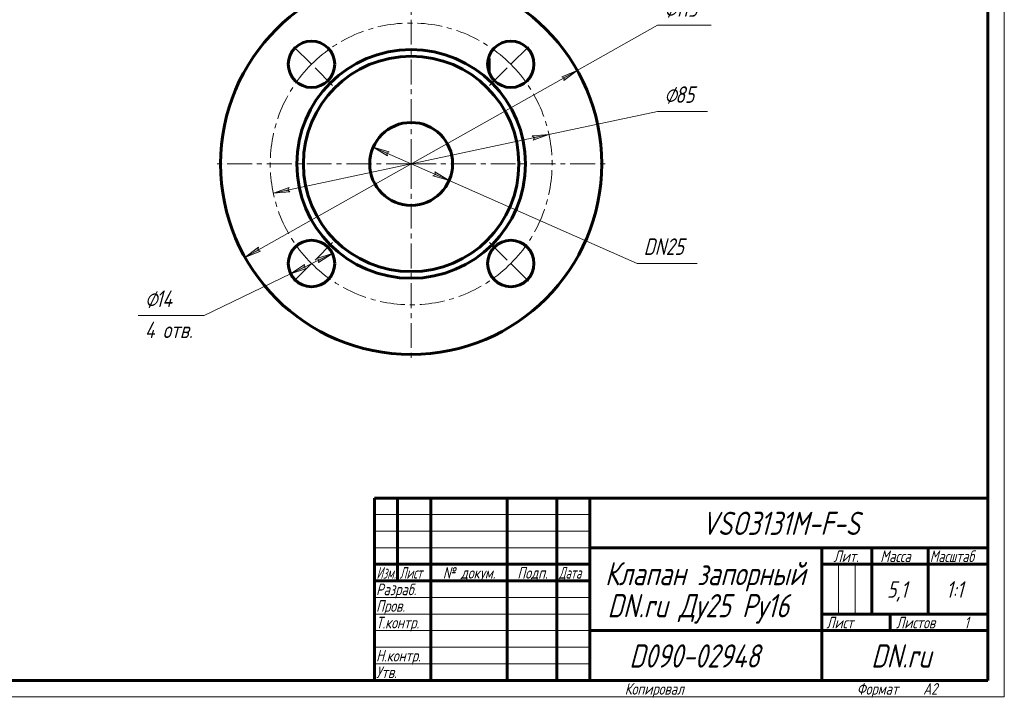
# Model space of a CAD drawing. Header units: millimetres. Extents: x 0 to 594, y 0 to 420.
# Tile 3 of 4: x 297 to 594, y 0 to 204. Entities that reach past the tile are written whole.
import ezdxf

# ---------------------------------------------------------------- set-up
doc = ezdxf.new("R2010")
doc.units = ezdxf.units.MM
for name, pattern in [('K5LT_AXLED', [12, 7.5, -1.5, 1.5, -1.5]), ('K5LT_BASIC', [0]), ('K5LT_THIN', [0])]:
    doc.linetypes.add(name, pattern=pattern)
doc.layers.add('Системный слой', color=7, linetype='Continuous')
doc.layers.add('Системный слой (1)', color=251, linetype='Continuous', true_color=0x6c6c6c)
doc.styles.add('KDIMTEXTSTYLE', font='txt', dxfattribs={"width": 0.96, "oblique": 15, "height": 5})
doc.styles.add('KTEXTSTYLE', font='txt', dxfattribs={"width": 0.96, "height": 5})
doc.dimstyles.new('KDIMSTYLE (1.00)', dxfattribs={"dimtxt": 5, "dimasz": 1, "dimexe": 2, "dimexo": 0, "dimgap": 1, "dimtad": 1, "dimtxsty": 'KDIMTEXTSTYLE', "dimsah": 1, "dimcen": 0, "dimdle": 1, "dimadec": 0, "dimazin": 0, "dimtfac": 0.667, "dimtmove": 0, "dimatfit": 3, "dimfxl": 1, "dimtvp": 1, "dimtolj": 1, "dimtzin": 0, "dimarcsym": 0})

# ---------------------------------------------------------------- blocks, each defined once
blk = doc.blocks.new('U33')
at = {"layer": 'Системный слой (1)', "color": 30, "linetype": 'K5LT_AXLED', "lineweight": 18, "true_color": 0xff8000}
for q in [(415.08, 220.28), (355.58, 160.78), (474.58, 160.78), (415.08, 101.28)]:
    blk.add_line((415.08, 160.78), q, dxfattribs=at)
blk = doc.blocks.new('U35')
at = {"layer": 'Системный слой (1)', "color": 30, "linetype": 'K5LT_AXLED', "lineweight": 18, "true_color": 0xff8000}
for p, q in [((385.02, 190.83), (378.66, 197.2)), ((445.13, 190.83), (451.49, 197.2)), ((391.39, 184.47), (385.02, 190.83)), ((438.76, 184.47), (445.13, 190.83)), ((391.39, 137.09), (385.02, 130.73)), ((438.76, 137.09), (445.13, 130.73)), ((385.02, 130.73), (378.66, 124.37)), ((445.13, 130.73), (451.49, 124.37))]:
    blk.add_line(p, q, dxfattribs=at)
for start, end in [(45, 135), (135, 225), (315, 45), (225, 315)]:
    blk.add_arc((415.08, 160.78), 42.5, start, end, dxfattribs=at)
blk = doc.blocks.new('D2')
at = {"layer": 'Системный слой (1)'}
for points in [[(461.16, 185.95), (465.19, 188.97), (460.51, 187.09), (461.27, 186.77)], [(364.96, 132.59), (369.64, 134.47), (368.88, 134.8), (369, 135.62)]]:
    blk.add_hatch(color=7, dxfattribs=at).paths.add_polyline_path(points)
at = {"layer": 'Системный слой (1)', "color": 7, "linetype": 'K5LT_THIN', "lineweight": 18, "true_color": 0xffffff}
for p, q in [((465.19, 188.97), (489.41, 202.59)), ((364.96, 132.59), (465.19, 188.97)), ((460.51, 187.09), (465.19, 188.97)), ((465.19, 188.97), (461.16, 185.95)), ((461.27, 186.77), (460.51, 187.09)), ((461.16, 185.95), (461.27, 186.77)), ((364.96, 132.59), (369, 135.62)), ((369.64, 134.47), (364.96, 132.59)), ((369, 135.62), (368.88, 134.8)), ((368.88, 134.8), (369.64, 134.47))]:
    blk.add_line(p, q, dxfattribs=at)
blk.add_wipeout([(491.41, 203.59), (491.41, 210.98), (503.06, 210.98), (503.06, 203.59)]).dxf.layer = 'Системный слой (1)'
blk.add_line((489.41, 202.59), (505.55, 202.59), dxfattribs=at)
at = {"layer": 'Системный слой (1)', "color": 7, "char_height": 5, "attachment_point": 1, "style": 'KTEXTSTYLE'}
for s, insert in [('\\fArial|b0|c204|p34;\\H5.0;\\W1.000;\\Q15;\\fGOST Type AU|b0|i0|c204|p34;\\Q15;\\W0.960;⌀', (491.41, 210.18)), ('\\fArial|b0|c204|p34;\\H5.0;\\W1.000;\\Q15;\\fGOST Type AU|b0|i0|c204|p34;\\Q15;\\W0.960;115', (494.72, 210.18))]:
    blk.add_mtext(s, dxfattribs=dict(at, insert=insert))
blk = doc.blocks.new('KDIMARROW_01')
at = {"layer": 'Системный слой'}
blk.add_hatch(color=0, dxfattribs=at).paths.add_polyline_path([(-5, -0.66), (0, 0), (-5, 0.66), (-4.5, 0)])
at = {"layer": 'Системный слой', "color": 0, "linetype": 'K5LT_THIN', "lineweight": 18}
for p, q in [((-4.5, 0), (-5, 0.66)), ((-5, 0.66), (0, 0)), ((0, 0), (-5, -0.66)), ((-5, -0.66), (-4.5, 0))]:
    blk.add_line(p, q, dxfattribs=at)
at = {"layer": 'Системный слой (1)', "color": 0, "linetype": 'K5LT_THIN', "lineweight": 18}
blk.add_line((159.61, 160.78), (158.61, 160.78), dxfattribs=at)
blk = doc.blocks.new('D3')
at = {"layer": 'Системный слой (1)'}
for points in [[(451.89, 167.94), (456.65, 169.63), (451.62, 169.23), (452.24, 168.69)], [(378.53, 152.33), (377.91, 152.87), (378.26, 153.62), (373.51, 151.94)]]:
    blk.add_hatch(color=7, dxfattribs=at).paths.add_polyline_path(points)
at = {"layer": 'Системный слой (1)', "color": 7, "linetype": 'K5LT_THIN', "lineweight": 18, "true_color": 0xffffff}
for p, q in [((456.65, 169.63), (489.41, 176.6)), ((373.51, 151.94), (456.65, 169.63)), ((451.62, 169.23), (456.65, 169.63)), ((456.65, 169.63), (451.89, 167.94)), ((452.24, 168.69), (451.62, 169.23)), ((451.89, 167.94), (452.24, 168.69)), ((373.51, 151.94), (378.26, 153.62)), ((378.53, 152.33), (373.51, 151.94)), ((378.26, 153.62), (377.91, 152.87)), ((377.91, 152.87), (378.53, 152.33))]:
    blk.add_line(p, q, dxfattribs=at)
blk.add_wipeout([(491.41, 177.6), (491.41, 184.98), (502.05, 184.98), (502.05, 177.6)]).dxf.layer = 'Системный слой (1)'
blk.add_line((489.41, 176.6), (504.49, 176.6), dxfattribs=at)
at = {"layer": 'Системный слой (1)', "color": 7, "char_height": 5, "attachment_point": 1, "style": 'KTEXTSTYLE'}
for s, insert in [('\\fArial|b0|c204|p34;\\H5.0;\\W1.000;\\Q15;\\fGOST Type AU|b0|i0|c204|p34;\\Q15;\\W0.960;⌀', (491.41, 184.19)), ('\\fArial|b0|c204|p34;\\H5.0;\\W1.000;\\Q15;\\fGOST Type AU|b0|i0|c204|p34;\\Q15;\\W0.960;85', (494.72, 184.19))]:
    blk.add_mtext(s, dxfattribs=dict(at, insert=insert))
blk = doc.blocks.new('D4')
at = {"layer": 'Системный слой (1)'}
for points in [[(407.76, 164.01), (408.48, 164.41), (403.64, 165.83), (407.95, 163.21)], [(426.51, 155.74), (422.2, 158.36), (422.4, 157.55), (421.67, 157.15)]]:
    blk.add_hatch(color=7, dxfattribs=at).paths.add_polyline_path(points)
at = {"layer": 'Системный слой (1)', "color": 7, "linetype": 'K5LT_THIN', "lineweight": 18, "true_color": 0xffffff}
for p, q in [((403.64, 165.83), (408.48, 164.41)), ((407.95, 163.21), (403.64, 165.83)), ((403.64, 165.83), (426.51, 155.74)), ((408.48, 164.41), (407.76, 164.01)), ((407.76, 164.01), (407.95, 163.21)), ((421.67, 157.15), (422.4, 157.55)), ((422.4, 157.55), (422.2, 158.36)), ((422.2, 158.36), (426.51, 155.74)), ((426.51, 155.74), (421.67, 157.15)), ((426.51, 155.74), (483.21, 130.73))]:
    blk.add_line(p, q, dxfattribs=at)
blk.add_wipeout([(485.21, 131.73), (485.21, 139.11), (498.77, 139.11), (498.77, 131.73)]).dxf.layer = 'Системный слой (1)'
blk.add_line((483.21, 130.73), (501.33, 130.73), dxfattribs=at)
at = {"layer": 'Системный слой (1)', "color": 7, "insert": (485.21, 138.32), "char_height": 5, "attachment_point": 1, "style": 'KTEXTSTYLE'}
blk.add_mtext('\\fArial|b0|c204|p34;\\H5.0;\\W1.000;\\Q15;\\fGOST Type AU|b0|i0|c204|p34;\\Q15;\\W0.960;DN25', dxfattribs=at)
blk = doc.blocks.new('D5')
at = {"layer": 'Системный слой (1)'}
for points in [[(387.11, 131.01), (391.32, 133.79), (386.54, 132.2), (387.27, 131.82)], [(378.73, 127.67), (383.51, 129.26), (382.77, 129.64), (382.94, 130.45)]]:
    blk.add_hatch(color=7, dxfattribs=at).paths.add_polyline_path(points)
at = {"layer": 'Системный слой (1)', "color": 7, "linetype": 'K5LT_THIN', "lineweight": 18, "true_color": 0xffffff}
for p, q in [((391.32, 133.79), (378.73, 127.67)), ((386.54, 132.2), (391.32, 133.79)), ((391.32, 133.79), (387.11, 131.01)), ((387.27, 131.82), (386.54, 132.2)), ((387.11, 131.01), (387.27, 131.82)), ((378.73, 127.67), (382.94, 130.45)), ((383.51, 129.26), (378.73, 127.67)), ((382.94, 130.45), (382.77, 129.64)), ((382.77, 129.64), (383.51, 129.26)), ((378.73, 127.67), (352.64, 115.01))]:
    blk.add_line(p, q, dxfattribs=at)
blk.add_wipeout([(334.76, 106.63), (334.76, 123.39), (350, 123.39), (350, 106.63)]).dxf.layer = 'Системный слой (1)'
blk.add_line((352.64, 115.01), (332.76, 115.01), dxfattribs=at)
at = {"layer": 'Системный слой (1)', "color": 7, "char_height": 5, "attachment_point": 1, "style": 'KTEXTSTYLE'}
for s, insert in [('\\fArial|b0|c204|p34;\\H5.0;\\W1.000;\\Q15;\\fGOST Type AU|b0|i0|c204|p34;\\Q15;\\W0.960;⌀', (334.76, 122.6)), ('\\fArial|b0|c204|p34;\\H5.0;\\W1.000;\\Q15;\\fGOST Type AU|b0|i0|c204|p34;\\Q15;\\W0.960;14', (338.07, 122.6)), ('\\fArial|b0|c204|p34;\\H5.0;\\W1.000;\\Q15;\\fGOST Type AU|b0|i0|c204|p34;\\Q15;\\W0.960;4 отв.', (334.76, 113.22))]:
    blk.add_mtext(s, dxfattribs=dict(at, insert=insert))
blk = doc.blocks.new('U36')
at = {"color": 7, "linetype": 'K5LT_THIN', "lineweight": 18, "true_color": 0xffffff}
for p, q in [((594, 420), (594, 0)), ((404, 55), (469, 55)), ((404, 50), (469, 50)), ((404, 45), (469, 45)), ((543.96, 25), (543.96, 40)), ((548.98, 25), (548.98, 40)), ((404, 30), (469, 30)), ((404, 25), (469, 25)), ((404, 20), (469, 20)), ((404, 15), (469, 15)), ((404, 10), (469, 10)), ((594, 0), (0, 0))]:
    blk.add_line(p, q, dxfattribs=at)
at = {"color": 143, "linetype": 'K5LT_BASIC', "lineweight": 60, "true_color": 0x33acca}
for p, q in [((589, 415), (589, 5)), ((404, 60), (589, 60)), ((404, 5), (404, 60)), ((411, 35), (411, 60)), ((421, 5), (421, 60)), ((444, 5), (444, 60)), ((459, 5), (459, 60)), ((469, 5), (469, 60)), ((469, 45), (589, 45)), ((539, 5), (539, 45)), ((554, 25), (554, 45)), ((571, 25), (571, 45)), ((404, 40), (469, 40)), ((539, 40), (554, 40)), ((554, 40), (589, 40)), ((404, 35), (469, 35)), ((539, 25), (589, 25)), ((559.57, 20), (559.57, 25)), ((469, 20), (539, 20)), ((539, 20), (589, 20)), ((589, 5), (20, 5))]:
    blk.add_line(p, q, dxfattribs=at)
at = {"color": 7, "attachment_point": 1, "style": 'KTEXTSTYLE'}
for s, insert, char_height in [('\\fArial|b0|c204|p34;\\H5.0;\\W1.000;\\Q15;\\fGOST Type AU|b0|i0|c204|p34;\\Q15;\\W0.960;\\H7.00;VSO3131M-F-S', (502.72, 55.86), 7), ('\\fArial|b0|c204|p34;\\H5.0;\\W1.000;\\Q15;\\fGOST Type AU|b0|i0|c204|p34;\\Q15;\\W0.926;\\H3.50;Масштаб', (571.52, 44.18), 3.5), ('\\fArial|b0|c204|p34;\\H5.0;\\W1.000;\\Q15;\\fGOST Type AU|b0|i0|c204|p34;\\Q15;\\W0.960;\\H3.50;Лит.', (542.47, 44.18), 3.5), ('\\fArial|b0|c204|p34;\\H5.0;\\W1.000;\\Q15;\\fGOST Type AU|b0|i0|c204|p34;\\Q15;\\W0.960;\\H3.50;Масса', (556.58, 44.18), 3.5), ('\\fArial|b0|c204|p34;\\H5.0;\\W1.000;\\Q15;\\fGOST Type AU|b0|i0|c204|p34;\\Q15;\\W0.786;\\H3.50;Изм.', (404.62, 39.18), 3.5), ('\\fArial|b0|c204|p34;\\H5.0;\\W1.000;\\Q15;\\fGOST Type AU|b0|i0|c204|p34;\\Q15;\\W0.800;\\H3.50;Лист', (411.61, 39.18), 3.5), ('\\fArial|b0|c204|p34;\\H5.0;\\W1.000;\\Q15;\\fGOST Type AU|b0|i0|c204|p34;\\Q15;\\W0.960;\\H3.50;№ докум.', (424.63, 39.18), 3.5), ('\\fArial|b0|c204|p34;\\H5.0;\\W1.000;\\Q15;\\fGOST Type AU|b0|i0|c204|p34;\\Q15;\\W0.960;\\H3.50;Подп.', (447.1, 39.18), 3.5), ('\\fArial|b0|c204|p34;\\H5.0;\\W1.000;\\Q15;\\fGOST Type AU|b0|i0|c204|p34;\\Q15;\\W0.800;\\H3.50;Дата', (459.61, 39.18), 3.5), ('\\fArial|b0|c204|p34;\\H5.0;\\W1.000;\\Q15;\\fGOST Type AU|b0|i0|c204|p34;\\Q15;\\W0.960;\\H7.00;Клапан запорный', (473.56, 40.69), 7), ('\\fArial|b0|c204|p34;\\H5.0;\\W1.000;\\Q15;\\fGOST Type AU|b0|i0|c204|p34;\\Q15;\\W0.960;\\H3.50;Разраб.', (404.5, 34.18), 3.5), ('\\fArial|b0|c204|p34;\\H5.0;\\W1.000;\\Q15;\\fGOST Type AU|b0|i0|c204|p34;\\Q15;\\W0.960;5,1', (558.61, 34.9), 5), ('\\fArial|b0|c204|p34;\\H5.0;\\W1.000;\\Q15;\\fGOST Type AU|b0|i0|c204|p34;\\Q15;\\W0.960;{\\c16737820;1:1}', (576.44, 34.9), 5), ('\\fArial|b0|c204|p34;\\H5.0;\\W1.000;\\Q15;\\fGOST Type AU|b0|i0|c204|p34;\\Q15;\\W0.960;\\H7.00;DN.ru Ду25 Ру16', (474.3, 31.02), 7), ('\\fArial|b0|c204|p34;\\H5.0;\\W1.000;\\Q15;\\fGOST Type AU|b0|i0|c204|p34;\\Q15;\\W0.960;\\H3.50;Пров.', (404.5, 29.18), 3.5), ('\\fArial|b0|c204|p34;\\H5.0;\\W1.000;\\Q15;\\fGOST Type AU|b0|i0|c204|p34;\\Q15;\\W0.960;\\H3.50;Т.контр.', (404.5, 24.18), 3.5), ('\\fArial|b0|c204|p34;\\H5.0;\\W1.000;\\Q15;\\fGOST Type AU|b0|i0|c204|p34;\\Q15;\\W0.960;\\H3.50;Лист', (540.32, 24.18), 3.5), ('\\fArial|b0|c204|p34;\\H5.0;\\W1.000;\\Q15;\\fGOST Type AU|b0|i0|c204|p34;\\Q15;\\W0.960;\\H3.50;Листов', (561.36, 24.18), 3.5), ('\\fArial|b0|c204|p34;\\H5.0;\\W1.000;\\Q15;\\fGOST Type AU|b0|i0|c204|p34;\\Q15;\\W0.960;\\H3.50;1', (581.91, 24.18), 3.5), ('\\fArial|b0|c204|p34;\\H5.0;\\W1.000;\\Q15;\\fGOST Type AU|b0|i0|c204|p34;\\Q15;\\W0.960;\\H7.00;D090-02948', (480.87, 15.86), 7), ('\\fArial|b0|c204|p34;\\H5.0;\\W1.000;\\Q15;\\fGOST Type AU|b0|i0|c204|p34;\\Q15;\\W0.960;\\H7.00;DN.ru', (553.84, 15.86), 7), ('\\fArial|b0|c204|p34;\\H5.0;\\W1.000;\\Q15;\\fGOST Type AU|b0|i0|c204|p34;\\Q15;\\W0.960;\\H3.50;Н.контр.', (404.5, 14.18), 3.5), ('\\fArial|b0|c204|p34;\\H5.0;\\W1.000;\\Q15;\\fGOST Type AU|b0|i0|c204|p34;\\Q15;\\W0.960;\\H3.50;Утв.', (404.5, 9.18), 3.5), ('\\fArial|b0|c204|p34;\\H5.0;\\W1.000;\\Q15;\\fGOST Type AU|b0|i0|c204|p34;\\Q15;\\W0.960;\\H3.50;Копировал', (479.5, 4.18), 3.5), ('\\fArial|b0|c204|p34;\\H5.0;\\W1.000;\\Q15;\\fGOST Type AU|b0|i0|c204|p34;\\Q15;\\W0.960;\\H3.50;Формат', (549.5, 4.18), 3.5), ('\\fArial|b0|c204|p34;\\H5.0;\\W1.000;\\Q15;\\fGOST Type AU|b0|i0|c204|p34;\\Q15;\\W0.960;\\H3.50;A2', (569.5, 4.18), 3.5)]:
    blk.add_mtext(s, dxfattribs=dict(at, insert=insert, char_height=char_height))

msp = doc.modelspace()

# ---------------------------------------------------------------- linework, layer by layer
at = {"layer": 'Системный слой (1)', "color": 143, "linetype": 'K5LT_BASIC', "lineweight": 60, "true_color": 0x33acca}
for p, q in [((438.288, 189.345), (438.288, 192.324)), ((438.341, 192.548), (438.382, 192.548)), ((438.382, 192.548), (438.57, 192.548)), ((438.382, 191.429), (438.552, 188.435)), ((438.382, 188.968), (438.382, 191.429)), ((438.57, 192.548), (438.576, 192.548)), ((438.57, 188.766), (438.57, 192.548)), ((438.576, 188.37), (438.576, 192.548))]:
    msp.add_line(p, q, dxfattribs=at)
for centre, radius in [((415.076, 160.782), 57.5), ((385.024, 190.834), 7), ((445.128, 190.834), 7), ((415.076, 160.782), 34.5), ((415.076, 160.782), 32.5), ((415.076, 160.782), 12.5), ((385.024, 130.73), 7), ((445.128, 130.73), 7)]:
    msp.add_circle(centre, radius, dxfattribs=at)
msp.add_ellipse((415.076, 187.932), major_axis=(0, 35.952), ratio=0.6536448, start_param=4.7355896, end_param=4.841143, dxfattribs=at)

# ---------------------------------------------------------------- block references
at = {"layer": 'Системный слой (1)'}
for name in ['U33', 'U35']:
    msp.add_blockref(name, (0, 0), dxfattribs=at)

# ---------------------------------------------------------------- next in the draw order: dimensions: what is measured, and where the dimension line sits
at = {"layer": 'Системный слой (1)', "color": 7}
dim = msp.add_diameter_dim_2p(p1=(364.96, 132.593), p2=(465.192, 188.972), dimstyle='KDIMSTYLE (1.00)', override={"dimtih": 1, "dimtoh": 1, "dimpost": '\\fGOST Type AU|b0|c204|p34;\\H5.0;\\W0.960;\\Q15;<>', "dimblk1": 'KDIMARROW_01', "dimblk2": 'KDIMARROW_01', "dimclrt": 7, "dimtol": 1, "dimtp": 0, "dimtm": 0, "dimtdec": 5, "dimtmove": 1, "dimatfit": 2, "dimtolj": 1}, dxfattribs=at)
dim.commit()
dim.dimension.update_dxf_attribs({"geometry": 'D2', "text_midpoint": (491.409, 202.594), "dimtype": 163})

# ---------------------------------------------------------------- next in the draw order: dimensions: what is measured, and where the dimension line sits
dim = msp.add_diameter_dim_2p(p1=(373.507, 151.937), p2=(456.645, 169.628), dimstyle='KDIMSTYLE (1.00)', override={"dimtih": 1, "dimtoh": 1, "dimpost": '\\fGOST Type AU|b0|c204|p34;\\H5.0;\\W0.960;\\Q15;<>', "dimblk1": 'KDIMARROW_01', "dimblk2": 'KDIMARROW_01', "dimclrt": 7, "dimtol": 1, "dimtp": 0, "dimtm": 0, "dimtdec": 5, "dimtmove": 1, "dimatfit": 2, "dimtolj": 1}, dxfattribs=at)
dim.commit()
dim.dimension.update_dxf_attribs({"geometry": 'D3', "text_midpoint": (491.409, 176.599), "dimtype": 163})
dim = msp.add_diameter_dim_2p(p1=(391.321, 133.787), p2=(378.726, 127.674), dimstyle='KDIMSTYLE (1.00)', override={"dimtih": 1, "dimtoh": 1, "dimpost": '\\fGOST Type AU|b0|c204|p34;\\H5.0;\\W0.960;\\Q15;<>\\X\\fGOST Type AU|b0|c204|p34;\\H5.0;\\W0.960;\\Q15;\\fGOST Type AU|b0|i0|c204|p34;\\Q15;4 отв.', "dimblk1": 'KDIMARROW_01', "dimblk2": 'KDIMARROW_01', "dimclrt": 7, "dimtol": 1, "dimtp": 0, "dimtm": 0, "dimtdec": 5, "dimtmove": 1, "dimatfit": 2, "dimtolj": 1}, dxfattribs=at)
dim.commit()
dim.dimension.update_dxf_attribs({"geometry": 'D5', "text_midpoint": (350.637, 115.012)})

# ---------------------------------------------------------------- next in the draw order: dimensions: what is measured, and where the dimension line sits
dim = msp.add_diameter_dim_2p(p1=(403.639, 165.827), p2=(426.513, 155.738), dimstyle='KDIMSTYLE (1.00)', override={"dimtih": 1, "dimtoh": 1, "dimpost": '\\fGOST Type AU|b0|c204|p34;\\H5.0;\\W0.960;\\Q15;<>', "dimblk1": 'KDIMARROW_01', "dimblk2": 'KDIMARROW_01', "dimclrt": 7, "dimtol": 1, "dimtp": 0, "dimtm": 0, "dimtdec": 5, "dimtmove": 1, "dimatfit": 2, "dimtolj": 1}, dxfattribs=at)
dim.commit()
dim.dimension.update_dxf_attribs({"geometry": 'D4', "text_midpoint": (485.21, 130.73), "dimtype": 163})

# ---------------------------------------------------------------- next in the draw order: block references
msp.add_blockref('U36', (0, 0))

doc.saveas('drawing.dxf')
